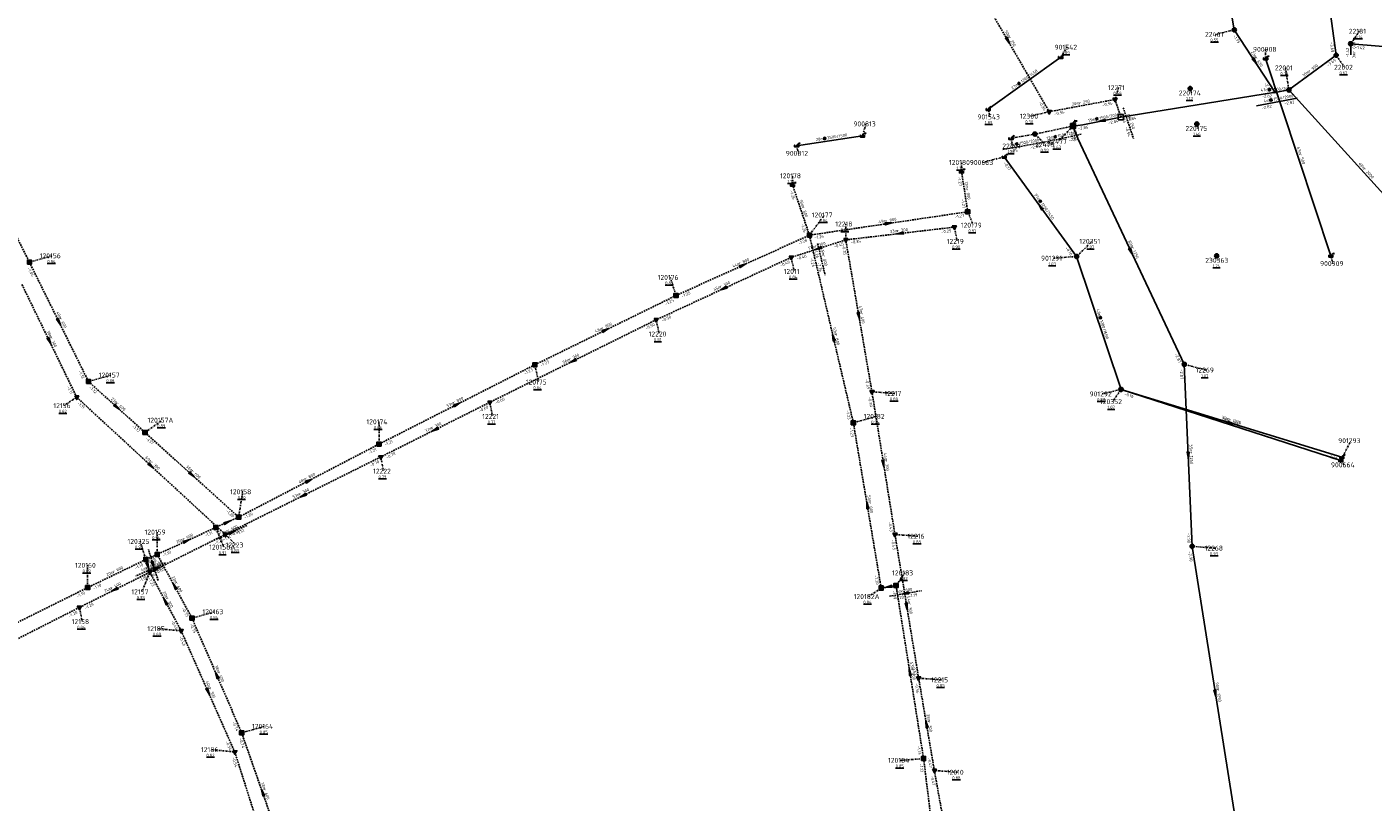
# Model space of a CAD drawing. Extents: x 188323 to 208361, y 565368 to 574910.
# Tile 86 of 256: x 200928 to 201337, y 570173 to 570408. Entities that reach past the tile are written whole.
import ezdxf

# ---------------------------------------------------------------- set-up
doc = ezdxf.new("R2010")
doc.units = 0
for name, pattern in [('BORDER', [1.75, 0.5, -0.25, 0.5, -0.25, 0, -0.25]), ('DASHDOT', [1, 0.5, -0.25, 0, -0.25]), ('DASHED', [0.75, 0.5, -0.25])]:
    doc.linetypes.add(name, pattern=pattern)
doc.layers.get('0').update_dxf_attribs({"linetype": 'CONTINUOUS'})
for name, color, linetype in [('RIO-AFM', 7, 'CONTINUOUS'), ('RIO-BOK', 7, 'CONTINUOUS'), ('RIO-DET', 7, 'CONTINUOUS'), ('RIO-KNP', 7, 'CONTINUOUS'), ('RIO-KNR', 7, 'CONTINUOUS'), ('RIO-LAG', 7, 'CONTINUOUS'), ('RIO-LAG_0B', 7, 'CONTINUOUS'), ('RIO-LAG_1B', 7, 'DASHED'), ('RIO-LAG_2B', 7, 'DASHED'), ('RIO-LAG_4', 7, 'BORDER'), ('RIO-LEN', 7, 'CONTINUOUS'), ('RIO-MVD', 1, 'CONTINUOUS'), ('RIO-VRB', 6, 'DASHDOT'), ('RIO-VRH', 7, 'CONTINUOUS')]:
    doc.layers.add(name, color=color, linetype=linetype)
doc.styles.add('RIO-TXT', font='isocp.shx')

# ---------------------------------------------------------------- blocks, each defined once
blk = doc.blocks.new('L_VHR')
blk.add_lwpolyline([(-0.5, 0), (0.5, 0), (-0.5, 0.15), (-0.5, -0.15), (0.5, 0)])
blk = doc.blocks.new('L_VKT')
blk.add_line((0.3, 0.95), (-0.3, -0.05))
blk.add_lwpolyline([(0.3, 0.15), (0.3, 0.75), (-0.3, 0.75), (-0.3, 0.15)], close=True)
blk = doc.blocks.new('K_IPD')
blk.add_lwpolyline([(-0.496027, 0.307994), (0.503973, 0.307994), (0.003973, -0.558031)], close=True)
blk.add_solid([(-0.496027, 0.307994), (0.503973, 0.307994), (0.003973, -0.558031)])
at = {"style": 'RIO-TXT', "flags": 1}
blk.add_attdef('KNOOPNAAM', (2, 2), '', height=1, dxfattribs=at)
blk = doc.blocks.new('K_IPR')
blk.add_lwpolyline([(-0.5, -0.5), (0.5, -0.5), (0.5, 0.5), (-0.5, 0.5)], close=True)
blk.add_solid([(-0.5, 0.5), (0.5, 0.5), (-0.5, -0.5), (0.5, -0.5)])
at = {"style": 'RIO-TXT', "flags": 1}
blk.add_attdef('KNOOPNAAM', (2, 2), '', height=1, dxfattribs=at)
blk = doc.blocks.new('K_UTB')
blk.add_lwpolyline([(0.5, 0.15), (0.5, -0.3), (-0.5, -0.3), (-0.5, 0.15), (-0.45, 0.15), (-0.45, -0.25), (0, -0.25), (0.45, -0.25), (0.45, 0.15)], close=True)
blk.add_lwpolyline([(0.85, 0.6), (0.55, 0.65), (0.614828, 0.459583), (0.850842, 0.598937)])
blk.add_arc((0.85, -0.25), 0.85, 90, 180)
at = {"style": 'RIO-TXT', "flags": 1}
blk.add_attdef('KNOOPNAAM', (2, 2), '', height=1, dxfattribs=at)
blk = doc.blocks.new('K_FIC')
blk.add_circle((0, 0), 0.0625)
at = {"style": 'RIO-TXT', "flags": 1}
blk.add_attdef('KNOOPNAAM', (2, 2), '', height=1, dxfattribs=at)
blk = doc.blocks.new('K_IPG')
blk.add_circle((0, 0), 0.5)
for points in [[(0, 0), (-0.5, 0), (-0.433013, 0.25)], [(0, 0), (-0.433013, -0.25), (-0.5, 0)], [(0, 0), (-0.433013, 0.25), (-0.25, 0.433013)], [(0, 0), (-0.25, -0.433013), (-0.433013, -0.25)], [(0, 0), (-0.25, 0.433013), (0, 0.5)], [(0, 0), (0, -0.5), (-0.25, -0.433013)], [(0, 0), (0, 0.5), (0.25, 0.433013)], [(0, 0), (0.25, 0.433013), (0.433013, 0.25)], [(0, 0), (0.433013, 0.25), (0.5, 0)], [(0, 0), (0.5, 0), (0.433013, -0.25)], [(0, 0), (0.433013, -0.25), (0.25, -0.433013)], [(0, 0), (0.25, -0.433013), (0, -0.5)]]:
    blk.add_solid(points)
at = {"style": 'RIO-TXT', "flags": 1}
blk.add_attdef('KNOOPNAAM', (2, 2), '', height=1, dxfattribs=at)
blk = doc.blocks.new('K_OVL')
for points in [[(0.6, 0.6), (-0.6, 0.6), (-0.6, -0.6), (0.6, -0.6)], [(1, 1.25), (0.474823, 0.983111), (0.413034, 1.369554)]]:
    blk.add_lwpolyline(points, close=True)
blk.add_arc((0.81571, 0.439293), 0.83139, 77.193131, 168.854604)
blk.add_solid([(-0.6, 0.6), (0.6, 0.6), (-0.6, -0.6), (0.6, -0.6)])
at = {"style": 'RIO-TXT', "flags": 1}
blk.add_attdef('KNOOPNAAM', (2, 2), '', height=1, dxfattribs=at)
blk = doc.blocks.new('K_DIV')
for p, q in [((-0.65, 0.65), (-0.65, -0.65)), ((0.65, 0.65), (-0.65, 0.65)), ((0.65, -0.65), (0.65, 0.65)), ((-0.65, -0.65), (0.65, -0.65))]:
    blk.add_line(p, q)
blk = doc.blocks.new('15_01______120158____120158A_')
at = {"layer": 'RIO-LAG_1B'}
blk.add_line((0, 0), (-8.926, -4.098), dxfattribs=at)
at = {"layer": 'RIO-VRH', "xscale": 2, "yscale": 2, "zscale": 2, "rotation": 384.6411}
blk.add_blockref('L_VHR', (-4.463, -2.049), dxfattribs=at)
at = {"layer": 'RIO-AFM', "style": 'RIO-TXT'}
blk.add_text('r 600', height=0.9, rotation=384.6411, dxfattribs=at).set_placement((-5.6541, -2.0442))
at = {"layer": 'RIO-BOK', "style": 'RIO-TXT'}
for s, p in [('-1.11', (-7.0695, -4.7856)), ('-1.12', (-3.1432, -2.9814))]:
    blk.add_text(s, height=0.9, rotation=384.6411, dxfattribs=at).set_placement(p)
at = {"layer": 'RIO-LEN', "style": 'RIO-TXT'}
blk.add_text('8m', height=0.9, rotation=384.6411, dxfattribs=at).set_placement((-7.1261, -2.7207))
blk = doc.blocks.new('16_01______120159____120325_')
at = {"layer": 'RIO-LAG_1B'}
blk.add_line((0, 0), (-8.977, -3.985), dxfattribs=at)
at = {"layer": 'RIO-AFM', "style": 'RIO-TXT'}
blk.add_text('r 600', height=0.9, rotation=383.9138, dxfattribs=at).set_placement((-5.6793, -1.9729))
at = {"layer": 'RIO-BOK', "style": 'RIO-TXT'}
for p in [(-7.1294, -4.6962), (-3.1805, -2.9419)]:
    blk.add_text('-1.10', height=0.9, rotation=383.9138, dxfattribs=at).set_placement(p)
at = {"layer": 'RIO-LEN', "style": 'RIO-TXT'}
blk.add_text('4m', height=0.9, rotation=383.9138, dxfattribs=at).set_placement((-7.1598, -2.6306))
blk = doc.blocks.new('18_01______120177____120181_')
at = {"layer": 'RIO-LAG_1B'}
blk.add_line((0, 0), (2.246, -9.561), dxfattribs=at)
at = {"layer": 'RIO-AFM', "style": 'RIO-TXT'}
blk.add_text('r 800', height=0.9, rotation=283.1935, dxfattribs=at).set_placement((1.3629, -3.6147))
at = {"layer": 'RIO-BOK', "style": 'RIO-TXT'}
for p in [(-1.0427, -1.6829), (-0.0544, -5.8893)]:
    blk.add_text('-1.26', height=0.9, rotation=283.1935, dxfattribs=at).set_placement(p)
at = {"layer": 'RIO-LEN', "style": 'RIO-TXT'}
blk.add_text('5m', height=0.9, rotation=283.1935, dxfattribs=at).set_placement((0.9924, -2.0376))
blk = doc.blocks.new('19_01______120182A___120183_')
at = {"layer": 'RIO-LAG_1B'}
blk.add_line((0, 0), (9.676, 1.677), dxfattribs=at)
at = {"layer": 'RIO-VRH', "xscale": 2, "yscale": 2, "zscale": 2, "rotation": 189.8326}
blk.add_blockref('L_VHR', (4.838, 0.8385), dxfattribs=at)
at = {"layer": 'RIO-AFM', "style": 'RIO-TXT'}
blk.add_text('r 800', height=0.9, rotation=9.8326, dxfattribs=at).set_placement((3.6884, 1.1468))
at = {"layer": 'RIO-BOK', "style": 'RIO-TXT'}
for s, p in [('-1.20', (1.6183, -1.1404)), ('-1.19', (5.8748, -0.4026))]:
    blk.add_text(s, height=0.9, rotation=9.8326, dxfattribs=at).set_placement(p)
at = {"layer": 'RIO-LEN', "style": 'RIO-TXT'}
blk.add_text('5m', height=0.9, rotation=9.8326, dxfattribs=at).set_placement((2.0922, 0.8701))
blk = doc.blocks.new('41_01______12157_____120325_')
at = {"layer": 'RIO-LAG_2B'}
blk.add_line((0, 0), (-2.941, 9.37), dxfattribs=at)
at = {"layer": 'RIO-VRH', "xscale": 2, "yscale": 2, "zscale": 2, "rotation": 287.412}
blk.add_blockref('L_VHR', (-1.4705, 4.685), dxfattribs=at)
at = {"layer": 'RIO-AFM', "style": 'RIO-TXT'}
blk.add_text('r 300', height=0.9, rotation=287.412, dxfattribs=at).set_placement((-1.316, 5.8659))
at = {"layer": 'RIO-BOK', "style": 'RIO-TXT'}
for s, p in [('-1.10', (-3.8571, 7.615)), ('-1.24', (-2.5623, 3.4936))]:
    blk.add_text(s, height=0.9, rotation=287.412, dxfattribs=at).set_placement(p)
at = {"layer": 'RIO-LEN', "style": 'RIO-TXT'}
blk.add_text('4m', height=0.9, rotation=287.412, dxfattribs=at).set_placement((-1.8016, 7.4114))
blk = doc.blocks.new('51_01______12271_____22478_')
at = {"layer": 'RIO-LAG_2B'}
blk.add_line((0, 0), (3.101, -9.319), dxfattribs=at)
at = {"layer": 'RIO-AFM', "style": 'RIO-TXT'}
blk.add_text('r 250', height=0.9, rotation=288.3784, dxfattribs=at).set_placement((1.684, -3.4767))
at = {"layer": 'RIO-BOK', "style": 'RIO-TXT'}
for p in [(-0.8864, -1.7702), (0.4781, -5.8702)]:
    blk.add_text('-0.94', height=0.9, rotation=288.3784, dxfattribs=at).set_placement(p)
at = {"layer": 'RIO-LEN', "style": 'RIO-TXT'}
blk.add_text('6m', height=0.9, rotation=288.3784, dxfattribs=at).set_placement((1.1725, -1.9396))
blk = doc.blocks.new('67_02______22001_____22476_')
at = {"layer": 'RIO-LAG_0B'}
blk.add_line((0, 0), (-12.316, -2.262), dxfattribs=at)
at = {"layer": 'RIO-AFM', "xscale": 0.9, "yscale": 0.9, "zscale": 0.9, "rotation": 370.3878}
blk.add_blockref('L_VKT', (-7.842, -0.9304), dxfattribs=at)
at = {"layer": 'RIO-AFM', "style": 'RIO-TXT'}
blk.add_text('1500/2000', height=0.9, rotation=370.3878, dxfattribs=at).set_placement((-7.0454, -0.7839))
at = {"layer": 'RIO-BOK', "style": 'RIO-TXT'}
for p in [(-10.686, -3.3856), (-3.7799, -2.115)]:
    blk.add_text('-2.82', height=0.9, rotation=370.3878, dxfattribs=at).set_placement(p)
at = {"layer": 'RIO-LEN', "style": 'RIO-TXT'}
blk.add_text('4m', height=0.9, rotation=370.3878, dxfattribs=at).set_placement((-9.9664, -1.3213))
blk = doc.blocks.new('121_02______22475_____22401_')
at = {"layer": 'RIO-LAG_4'}
blk.add_line((0, 0), (-12.32, -2.24), dxfattribs=at)
at = {"layer": 'RIO-AFM', "xscale": 0.9, "yscale": 0.9, "zscale": 0.9, "rotation": 370.2828}
blk.add_blockref('L_VKT', (-7.8441, -0.9167), dxfattribs=at)
at = {"layer": 'RIO-AFM', "style": 'RIO-TXT'}
blk.add_text('1500/2000', height=0.9, rotation=370.2828, dxfattribs=at).set_placement((-7.0472, -0.7716))
at = {"layer": 'RIO-BOK', "style": 'RIO-TXT'}
for p in [(-10.6921, -3.3666), (-3.7846, -2.1088)]:
    blk.add_text('-2.85', height=0.9, rotation=370.2828, dxfattribs=at).set_placement(p)
at = {"layer": 'RIO-LEN', "style": 'RIO-TXT'}
blk.add_text('7m', height=0.9, rotation=370.2828, dxfattribs=at).set_placement((-9.9691, -1.3037))
blk = doc.blocks.new('124_02______22477___c222475_')
at = {"layer": 'RIO-LAG_4'}
blk.add_line((0, 0), (-12.78, -2.695), dxfattribs=at)
at = {"layer": 'RIO-AFM', "xscale": 0.9, "yscale": 0.9, "zscale": 0.9, "rotation": 371.8875}
blk.add_blockref('L_VKT', (-7.8145, -1.1353), dxfattribs=at)
at = {"layer": 'RIO-AFM', "style": 'RIO-TXT'}
blk.add_text('1500/2000', height=0.9, rotation=371.8875, dxfattribs=at).set_placement((-7.022, -0.968))
at = {"layer": 'RIO-BOK', "style": 'RIO-TXT'}
for p in [(-11.1211, -3.7755), (-3.7233, -2.2132)]:
    blk.add_text('-2.85', height=0.9, rotation=371.8875, dxfattribs=at).set_placement(p)
at = {"layer": 'RIO-LEN', "style": 'RIO-TXT'}
blk.add_text('12m', height=0.9, rotation=371.8875, dxfattribs=at).set_placement((-10.4563, -1.6932))

msp = doc.modelspace()

# ---------------------------------------------------------------- linework, layer by layer
at = {"layer": 'RIO-LAG'}
for p, q in [((201242.016, 570399.232), (201220.032, 570383.488)), ((201304.192, 570398.848), (201324, 570339.008)), ((201161.904, 570372.416), (201181.888, 570375.424)), ((201246.848, 570338.816), (201224.896, 570369.024)), ((201246.848, 570338.816), (201260.32, 570298.496)), ((201260.32, 570298.496), (201246.848, 570338.816)), ((201260.32, 570298.496), (201327.312, 570277.952)), ((201260.32, 570298.496), (201327.008, 570276.992))]:
    msp.add_line(p, q, dxfattribs=at)
at = {"layer": 'RIO-LAG_0B'}
for p, q in [((201278.208, 570500.992), (201294.688, 570407.552)), ((201325.6, 570399.872), (201318.592, 570451.776)), ((201294.688, 570407.552), (201307.056, 570388.544)), ((201361.296, 570400.768), (201330, 570403.328)), ((201330, 570403.328), (201330, 570400)), ((201311.248, 570389.312), (201325.6, 570399.872)), ((201311.248, 570389.312), (201307.056, 570388.544)), ((201311.248, 570389.312), (201356.992, 570338.88)), ((201281.904, 570250.88), (201279.504, 570306.112)), ((201296, 570161.792), (201281.904, 570250.88))]:
    msp.add_line(p, q, dxfattribs=at)
for points in [[(201307.056, 570388.544), (201306.544, 570388.544), (201260.288, 570381.056)], [(201260.288, 570381.056), (201248.688, 570378.752), (201245.744, 570378.368)], [(201279.504, 570306.112), (201247.168, 570374.592), (201245.744, 570378.368)]]:
    msp.add_lwpolyline(points, dxfattribs=at)
at = {"layer": 'RIO-LAG_1B'}
for p, q in [((200911.216, 570372.672), (200929.12, 570337.088)), ((201213.808, 570352.384), (201211.936, 570364.544)), ((201165.776, 570345.28), (201160.672, 570360.512)), ((201165.776, 570345.28), (201213.808, 570352.384)), ((201125.296, 570326.976), (201165.776, 570345.28)), ((201165.776, 570345.28), (201167.008, 570340.032)), ((201167.008, 570340.032), (201179.104, 570288.384)), ((200929.12, 570337.088), (200947.024, 570300.928)), ((201082.496, 570305.984), (201125.296, 570326.976)), ((201035.2, 570281.92), (201082.496, 570305.984)), ((200947.024, 570300.928), (200964.176, 570285.44)), ((201179.104, 570288.384), (201187.552, 570238.272)), ((200964.176, 570285.44), (200992.608, 570259.776)), ((200992.608, 570259.776), (201035.2, 570281.92)), ((200992.608, 570259.776), (200985.696, 570256.64)), ((200985.696, 570256.64), (200967.904, 570248.448)), ((200964.448, 570246.912), (200946.784, 570238.4)), ((200967.904, 570248.448), (200964.448, 570246.912)), ((200978.464, 570229.12), (200967.904, 570248.448)), ((200946.784, 570238.4), (200902.528, 570216.448)), ((201187.552, 570238.272), (201192.064, 570239.04)), ((201200.416, 570186.56), (201192.064, 570239.04)), ((200978.464, 570229.12), (200993.52, 570194.368)), ((200993.52, 570194.368), (201006.192, 570158.144)), ((201200.416, 570186.56), (201207.2, 570131.776))]:
    msp.add_line(p, q, dxfattribs=at)
at = {"layer": 'RIO-LAG_2B'}
for p, q in [((201213.488, 570425.792), (201238.528, 570382.72)), ((201238.528, 570382.72), (201258.496, 570386.432)), ((201258.496, 570386.432), (201260.288, 570381.056)), ((201176.8, 570343.872), (201209.744, 570347.712)), ((201176.8, 570343.872), (201160.272, 570338.56)), ((201184.752, 570297.792), (201176.8, 570343.872)), ((201160.272, 570338.56), (201119.296, 570319.616)), ((200926.864, 570330.304), (200943.472, 570296.128)), ((201119.296, 570319.616), (201068.8, 570294.592)), ((200943.472, 570296.128), (200988.56, 570254.528)), ((201068.8, 570294.592), (201035.696, 570278.016)), ((201191.728, 570254.528), (201184.752, 570297.792)), ((201035.696, 570278.016), (200988.56, 570254.528)), ((201198.912, 570210.944), (201191.728, 570254.528)), ((200965.664, 570243.072), (200964.448, 570246.912)), ((200965.664, 570243.072), (200944.272, 570232.384)), ((200975.184, 570225.28), (200965.664, 570243.072)), ((200944.272, 570232.384), (200897.568, 570208.64)), ((200975.184, 570225.28), (200991.44, 570188.544)), ((201203.696, 570182.912), (201198.912, 570210.944)), ((200991.44, 570188.544), (201005.456, 570144.576)), ((201203.696, 570182.912), (201208.704, 570155.008))]:
    msp.add_line(p, q, dxfattribs=at)
msp.add_lwpolyline([(200965.664, 570243.072), (200969.568, 570244.992), (200988.56, 570254.528)], dxfattribs=at)
at = {"layer": 'RIO-LAG_4'}
for p, q in [((201245.744, 570378.368), (201234.16, 570375.936)), ((201234.16, 570375.936), (201226.944, 570374.656))]:
    msp.add_line(p, q, dxfattribs=at)
at = {"layer": 'RIO-VRB'}
for p, q in [((201294.68, 570407.57), (201288.9721, 570406.1902)), ((201330, 570403.3), (201332.6191, 570407.1219)), ((201242.02, 570399.22), (201243.9964, 570402.2758)), ((201304.19, 570398.86), (201304.1897, 570401.635)), ((201325.6, 570399.9), (201328.137, 570396.2047)), ((201311.25, 570389.33), (201310.194, 570396.0125)), ((201258.5, 570386.44), (201259.5514, 570390.0297)), ((201281.3, 570389.75), (201281.66, 570388.4065)), ((201220.03, 570383.48), (201220.5635, 570381.1516)), ((201238.53, 570382.74), (201232.8221, 570381.3602)), ((201181.89, 570375.44), (201182.9414, 570379.0297)), ((201245.75, 570378.38), (201241.2045, 570373.6584)), ((201283.33, 570378.98), (201283.69, 570377.6365)), ((201161.9, 570372.43), (201162.4335, 570370.1016)), ((201226.94, 570374.63), (201227.4735, 570372.3016)), ((201234.16, 570375.94), (201237.4218, 570372.752)), ((201224.9, 570369.05), (201218.2525, 570367.3279)), ((201211.94, 570364.57), (201211.9397, 570367.345)), ((201160.67, 570360.51), (201160.6697, 570363.285)), ((201213.81, 570352.38), (201215.5452, 570348.3108)), ((201165.77, 570345.29), (201170.3172, 570351.4102)), ((201176.8, 570343.9), (201176.7994, 570348.675)), ((201209.75, 570347.69), (201210.6306, 570343.392)), ((201246.85, 570338.81), (201251.5034, 570343.4153)), ((200929.12, 570337.1), (200936.0875, 570339.0287)), ((201160.27, 570338.58), (201161.1506, 570334.282)), ((201246.84, 570338.83), (201239.8729, 570338.2991)), ((201289.33, 570339), (201289.69, 570337.6565)), ((201324, 570339), (201324.5335, 570336.6716)), ((201125.3, 570327), (201123.5633, 570332.4686)), ((201119.3, 570319.6), (201120.1806, 570315.302)), ((200947.02, 570300.93), (200953.9875, 570302.8587)), ((201082.5, 570306), (201083.5541, 570300.7171)), ((201279.5, 570306.1), (201286.1482, 570304.38)), ((200943.47, 570296.14), (200939.5836, 570293.5763)), ((201068.8, 570294.6), (201069.6806, 570290.302)), ((201184.75, 570297.8), (201191.7175, 570297.2713)), ((201260.32, 570298.51), (201254.6121, 570297.1302)), ((201260.32, 570298.49), (201257.7844, 570294.7938)), ((200964.17, 570285.44), (200969.4309, 570289.1778)), ((201035.2, 570281.9), (201035.199, 570288.675)), ((201179.1, 570288.4), (201186.0675, 570290.3287)), ((201327, 570277), (201330.0369, 570282.9614)), ((201035.7, 570278), (201036.5806, 570273.702)), ((201327.31, 570277.95), (201327.8435, 570275.6216)), ((200992.6, 570259.8), (200993.8276, 570267.4677)), ((200967.9, 570248.46), (200967.899, 570255.235)), ((200985.69, 570256.63), (200988.109, 570250.6814)), ((200988.56, 570254.52), (200991.8218, 570251.332)), ((201191.73, 570254.51), (201198.6975, 570253.9813)), ((200964.45, 570246.93), (200962.7133, 570252.3986)), ((201281.9, 570250.9), (201288.8675, 570250.3713)), ((200946.78, 570238.38), (200946.779, 570245.155)), ((200965.66, 570243.07), (200963.2431, 570237.1206)), ((201192.06, 570239.03), (201194.6791, 570242.8519)), ((201187.56, 570238.25), (201183.6736, 570235.6863)), ((200944.27, 570232.39), (200945.1506, 570228.092)), ((200978.47, 570229.15), (200985.4375, 570231.0787)), ((200975.19, 570225.26), (200968.115, 570225.9578)), ((201198.91, 570210.94), (201205.8775, 570210.4113)), ((200993.52, 570194.39), (201000.4875, 570196.3187)), ((200991.44, 570188.56), (200984.365, 570189.2578)), ((201200.42, 570186.54), (201193.4529, 570186.0091)), ((201203.7, 570182.93), (201210.6675, 570182.4013))]:
    msp.add_line(p, q, dxfattribs=at)

# ---------------------------------------------------------------- block references
at = {"layer": 'RIO-AFM', "xscale": 0.9, "yscale": 0.9, "zscale": 0.9}
for p, rotation in [((201229.6312, 570390.9768), 395.5907), ((201305.4173, 570388.9641), 363.3661), ((201253.0677, 570380.1429), 371.1187), ((201170.4855, 570374.2284), 8.5621), ((201235.4901, 570355.3331), 305.9854), ((201253.6379, 570320.1134), 288.4933), ((201253.6433, 570320.0933), 288.4805)]:
    msp.add_blockref('L_VKT', p, dxfattribs=dict(at, rotation=rotation))
at = {"layer": 'RIO-DET'}
for name, p in [('67_02______22001_____22476_', (201313.744, 570386.816)), ('51_01______12271_____22478_', (201260.992, 570383.936)), ('124_02______22477___c222475_', (201248.256, 570375.872)), ('121_02______22475_____22401_', (201236.656, 570373.44)), ('18_01______120177____120181_', (201168.272, 570342.784)), ('15_01______120158____120158A_', (200995.104, 570257.28)), ('41_01______12157_____120325_', (200968.16, 570240.576)), ('16_01______120159____120325_', (200970.4, 570245.952)), ('19_01______120182A___120183_', (201190.064, 570235.776))]:
    msp.add_blockref(name, p, dxfattribs=at)
at = {"layer": 'RIO-KNP', "xscale": 1.25, "yscale": 1.25, "zscale": 1.25}
for name, p in [('K_IPG', (201294.688, 570407.552)), ('K_IPG', (201330, 570403.328)), ('K_UTB', (201242.016, 570399.232)), ('K_UTB', (201304.192, 570398.848)), ('K_IPG', (201325.6, 570399.872)), ('K_IPG', (201281.296, 570389.76)), ('K_FIC', (201307.056, 570388.544)), ('K_IPG', (201311.248, 570389.312)), ('K_IPD', (201258.496, 570386.432)), ('K_UTB', (201220.032, 570383.488)), ('K_IPD', (201238.528, 570382.72)), ('K_DIV', (201260.288, 570381.056)), ('K_UTB', (201181.888, 570375.424)), ('K_IPG', (201234.16, 570375.936)), ('K_OVL', (201245.744, 570378.368)), ('K_IPG', (201283.328, 570379.008)), ('K_UTB', (201161.904, 570372.416)), ('K_UTB', (201226.944, 570374.656)), ('K_UTB', (201224.896, 570369.024)), ('K_UTB', (201211.936, 570364.544)), ('K_UTB', (201160.672, 570360.512)), ('K_IPR', (201213.808, 570352.384)), ('K_IPD', (201209.744, 570347.712)), ('K_IPR', (201165.776, 570345.28)), ('K_IPD', (201176.8, 570343.872)), ('K_FIC', (201167.008, 570340.032)), ('K_IPG', (201289.328, 570339.008)), ('K_UTB', (201324, 570339.008)), ('K_IPR', (200929.12, 570337.088)), ('K_IPD', (201160.272, 570338.56)), ('K_IPG', (201246.848, 570338.816)), ('K_IPG', (201246.848, 570338.816)), ('K_IPR', (201125.296, 570326.976)), ('K_IPD', (201119.296, 570319.616)), ('K_IPR', (201082.496, 570305.984)), ('K_IPG', (201279.504, 570306.112)), ('K_IPR', (200947.024, 570300.928)), ('K_IPG', (201260.32, 570298.496)), ('K_IPG', (201260.32, 570298.496)), ('K_IPD', (200943.472, 570296.128)), ('K_IPD', (201068.8, 570294.592)), ('K_IPD', (201184.752, 570297.792)), ('K_IPR', (201179.104, 570288.384)), ('K_IPR', (200964.176, 570285.44)), ('K_IPR', (201035.2, 570281.92)), ('K_IPD', (201035.696, 570278.016)), ('K_UTB', (201327.312, 570277.952)), ('K_UTB', (201327.008, 570276.992)), ('K_IPR', (200992.608, 570259.776)), ('K_IPR', (200985.696, 570256.64)), ('K_IPD', (200988.56, 570254.528)), ('K_IPD', (201191.728, 570254.528)), ('K_IPG', (201281.904, 570250.88)), ('K_IPR', (200964.448, 570246.912)), ('K_IPR', (200967.904, 570248.448)), ('K_IPD', (200965.664, 570243.072)), ('K_IPR', (200946.784, 570238.4)), ('K_IPR', (201187.552, 570238.272)), ('K_IPR', (201192.064, 570239.04)), ('K_IPD', (200944.272, 570232.384)), ('K_IPR', (200978.464, 570229.12)), ('K_IPD', (200975.184, 570225.28)), ('K_IPD', (201198.912, 570210.944)), ('K_IPR', (200993.52, 570194.368)), ('K_IPD', (200991.44, 570188.544)), ('K_IPR', (201200.416, 570186.56)), ('K_IPD', (201203.696, 570182.912))]:
    msp.add_blockref(name, p, dxfattribs=at)
at = {"layer": 'RIO-VRH'}
for p, xscale, yscale, zscale, rotation in [((201226.01, 570404.27), 2, 2, 2, 300.1846), ((201300.865, 570398.065), 2, 2, 2, 303.0582), ((201306.795, 570388.545), -0.741, -0.741, -0.741, 183.3661), ((201254.49, 570379.91), 2, 2, 2, 191.1187), ((201235.87, 570353.94), 2, 2, 2, 125.9854), ((201189.79, 570348.835), 2, 2, 2, 8.3946), ((201193.275, 570345.795), 2, 2, 2, 186.5608), ((201168.535, 570341.24), 2, 2, 2, 197.8384), ((201263.33, 570340.345), 2, 2, 2, 295.2825), ((201145.535, 570336.145), 2, 2, 2, 24.3176), ((201139.785, 570329.09), 2, 2, 2, 204.8542), ((200938.07, 570319.015), 2, 2, 2, 296.3365), ((201180.775, 570320.85), 2, 2, 2, 279.7926), ((201103.9, 570316.5), 2, 2, 2, 26.1324), ((201173.05, 570314.22), 2, 2, 2, 463.1951), ((200935.17, 570313.215), 2, 2, 2, 295.9304), ((201094.05, 570307.1), 2, 2, 2, 206.335), ((201058.85, 570293.95), 2, 2, 2, 26.9967), ((200955.595, 570293.185), 2, 2, 2, 317.9157), ((201052.25, 570286.3), 2, 2, 2, 206.6316), ((201293.815, 570288.23), 2, 2, 2, 342.9399), ((201280.7, 570278.5), 2, 2, 2, 272.4984), ((200966.015, 570275.33), 2, 2, 2, 317.296), ((201188.24, 570276.155), 2, 2, 2, 279.1676), ((200978.385, 570272.62), 2, 2, 2, 317.9581), ((201013.9, 570270.85), 2, 2, 2, 27.4166), ((201012.13, 570266.26), 2, 2, 2, 206.4748), ((201183.33, 570263.325), 2, 2, 2, 459.5834), ((200989.145, 570258.215), 2, 2, 2, 384.6411), ((200976.795, 570252.545), 2, 2, 2, 384.6643), ((200965.055, 570245), 2, 2, 2, 287.412), ((200967.615, 570244.02), 2, 2, 2, 25.9141), ((200954.965, 570237.73), 2, 2, 2, 206.5302), ((200973.185, 570238.805), 2, 2, 2, 118.7018), ((201189.81, 570238.64), 2, 2, 2, 189.8326), ((200970.425, 570234.165), 2, 2, 2, 118.1572), ((201195.32, 570232.725), 2, 2, 2, 279.3659), ((201196.24, 570212.785), 2, 2, 2, 99.0576), ((200985.995, 570211.77), 2, 2, 2, 473.4178), ((200983.315, 570206.91), 2, 2, 2, 293.8894), ((201288.95, 570206.35), 2, 2, 2, 279.0006), ((201201.305, 570196.935), 2, 2, 2, 99.7124), ((200999.855, 570176.255), 2, 2, 2, 469.2627)]:
    msp.add_blockref('L_VHR', p, dxfattribs=dict(at, xscale=xscale, yscale=yscale, zscale=zscale, rotation=rotation))

# ---------------------------------------------------------------- texts
at = {"layer": 'RIO-AFM', "style": 'RIO-TXT'}
for s, rotation, p in [('r 250', 300.1846, (201226.048, 570405.2296)), ('r 600', 450, (201331.3995, 570400.5709)), ('r 630', 303.0582, (201300.8477, 570399.0206)), ('r 900', 36.3711, (201317.4761, 570394.537)), ('1200/1450', 395.5907, (201230.2896, 570391.4486)), ('1500/2000', 363.3661, (201306.2259, 570389.0122)), ('r 250', 10.4956, (201247.6271, 570384.934)), ('1500/2000', 371.1187, (201253.8624, 570380.2997)), ('2500/1500', 8.5621, (201171.2865, 570374.349)), ('r 500', 288.3186, (201314.3335, 570369.8628)), ('r 2000', 312.2191, (201333.7846, 570365.2654)), ('r 800', 278.7296, (201213.2497, 570359.3525)), ('r 800', 288.5325, (201163.4409, 570353.8289)), ('1200/1450', 305.9854, (201235.9664, 570354.6779)), ('r 800', 8.3946, (201188.9156, 570349.2114)), ('r 300', 6.5608, (201192.4131, 570346.1992)), ('r 300', 377.8384, (201167.609, 570341.4725)), ('r 1250', 295.2825, (201263.3419, 570341.5454)), ('r 800', 24.3176, (201144.591, 570336.2671)), ('r 300', 384.8542, (201138.8334, 570329.2154)), ('r 600', 296.3365, (200938.1696, 570319.9688)), ('r 400', 279.7926, (201181.1441, 570321.7361)), ('1200/1450', 288.4933, (201253.8952, 570319.3454)), ('1200/1450', 288.4805, (201253.9004, 570319.3252)), ('r 800', 26.1324, (201102.9525, 570316.592)), ('r 800', 283.1951, (201173.3678, 570315.127)), ('r 300', 295.9304, (200935.2757, 570314.1677)), ('r 300', 386.335, (201093.0942, 570307.2041)), ('r 800', 26.9967, (201057.901, 570294.0276)), ('r 600', 317.9157, (200955.3331, 570294.1045)), ('r 300', 386.6316, (201051.2964, 570286.3937)), ('r 1000', 342.1229, (201292.7918, 570288.5831)), ('r 1000', 342.9399, (201292.9353, 570289.0455)), ('r 1250', 272.4984, (201281.1694, 570279.6017)), ('r 300', 317.296, (200965.7715, 570276.261)), ('r 300', 279.1676, (201188.6179, 570277.0367)), ('r 600', 317.9581, (200978.1259, 570273.5426)), ('r 800', 27.4166, (201012.9507, 570270.9208)), ('r 300', 386.4748, (201011.1742, 570266.3606)), ('r 800', 279.5834, (201183.7036, 570264.21)), ('r 600', 384.6643, (200975.8475, 570252.6663)), ('r 300', 25.9141, (200966.6679, 570244.1157)), ('r 600', 385.8184, (200954.665, 570242.7571)), ('r 400', 386.5302, (200954.0136, 570237.8217)), ('r 600', 298.7018, (200973.2401, 570239.7592)), ('r 300', 298.1572, (200970.4887, 570235.1183)), ('r 300', 279.3659, (201195.6949, 570233.6083)), ('r 600', 293.4178, (200986.1424, 570212.7169)), ('r 800', 279.0576, (201196.6224, 570213.6667)), ('r 300', 293.8894, (200983.4552, 570207.8585)), ('r 1250', 279.0006, (201289.3025, 570207.4999)), ('r 300', 279.7124, (201201.6696, 570197.8197)), ('r 600', 289.2627, (201000.0708, 570177.1888))]:
    msp.add_text(s, height=0.9, rotation=rotation, dxfattribs=at).set_placement(p)
at = {"layer": 'RIO-BOK', "style": 'RIO-TXT'}
for s, rotation, p in [('-1.19', 303.0582, (201294.2712, 570405.6329)), ('-3.69', 277.6897, (201323.6948, 570403.7804)), ('-1.42', 450, (201329.5006, 570399.1997)), ('-1.42', 355.4338, (201331.2848, 570401.7938)), ('-3.69', 36.3711, (201323.1284, 570396.3407)), ('-2.82', 303.0582, (201303.6504, 570391.2391)), ('-0.94', 300.1846, (201235.2839, 570385.5948)), ('-0.94', 10.4956, (201254.7226, 570384.3163)), ('-2.82', 363.3661, (201303.0392, 570386.9194)), ('-0.94', 10.4956, (201240.1614, 570381.6184)), ('-2.84', 369.186, (201261.8961, 570379.8925)), ('-2.85', 290.4138, (201244.9271, 570376.5794)), ('-2.85', 367.5556, (201247.3225, 570377.1772)), ('-2.84', 371.1187, (201256.5358, 570378.8903)), ('-0.17', 305.9854, (201224.5907, 570367.0946)), ('-1.27', 278.7296, (201210.7694, 570362.9734)), ('-1.26', 288.5325, (201159.7884, 570358.7374)), ('-1.27', 278.7296, (201211.8097, 570356.221)), ('-1.26', 288.5325, (201163.147, 570348.7352)), ('-1.27', 8.3946, (201209.9578, 570350.3963)), ('-1.26', 24.3176, (201162.6101, 570342.3256)), ('-1.26', 8.3946, (201167.3592, 570344.1094)), ('-0.35', 6.5608, (201178.3506, 570342.6691)), ('-0.25', 6.5608, (201205.8364, 570345.8306)), ('-0.45', 377.8384, (201173.3241, 570341.3194)), ('-0.35', 279.7926, (201175.6593, 570342.2819)), ('-0.16', 305.9854, (201243.3155, 570341.3376)), ('-0.46', 384.8542, (201157.1272, 570335.6098)), ('-0.46', 377.8384, (201162.032, 570337.6773)), ('-1.26', 283.1951, (201165.9573, 570338.3571)), ('-1.04', 296.3365, (200928.4873, 570335.2241)), ('-1.25', 24.3176, (201127.1521, 570326.3007)), ('-1.25', 26.1324, (201122.2354, 570323.9369)), ('-0.50', 384.8542, (201121.159, 570318.9193)), ('-0.50', 386.335, (201116.2323, 570316.5561)), ('-1.23', 26.1324, (201084.3733, 570305.3597)), ('-2.87', 295.2825, (201276.5246, 570309.2288)), ('-1.12', 296.3365, (200943.9672, 570303.9941)), ('-1.23', 26.9967, (201079.4815, 570302.8908)), ('-2.87', 272.4984, (201278.163, 570304.6399)), ('-1.11', 295.9304, (200940.4377, 570299.2249)), ('-1.12', 317.9157, (200947.1217, 570298.9529)), ('-0.39', 279.7926, (201182.7003, 570301.6069)), ('-0.60', 386.335, (201070.676, 570293.9675)), ('-0.39', 279.1676, (201183.5917, 570296.1945)), ('-0.16', 342.9399, (201261.2485, 570296.7615)), ('-1.11', 317.296, (200943.5503, 570294.1619)), ('-0.60', 386.6316, (201065.7536, 570291.5294)), ('-1.23', 283.1951, (201176.8318, 570292.0796)), ('-1.17', 317.9157, (200960.1969, 570287.1582)), ('-1.23', 279.5834, (201177.9534, 570286.7861)), ('-1.17', 317.9581, (200964.2731, 570283.4629)), ('-1.21', 26.9967, (201037.0828, 570281.2881)), ('-1.21', 27.4166, (201032.2048, 570278.769)), ('-0.70', 386.6316, (201037.5792, 570277.3773)), ('-0.19', 342.9399, (201322.9925, 570277.8544)), ('-0.70', 386.4748, (201032.6403, 570274.9463)), ('-1.20', 317.9581, (200988.6326, 570261.522)), ('-1.20', 27.4166, (200994.4872, 570259.2019)), ('-0.43', 279.1676, (201189.7202, 570258.3383)), ('-1.11', 384.6643, (200982.5446, 570253.6557)), ('-1.23', 317.296, (200984.6225, 570256.2986)), ('-0.95', 386.4748, (200990.4375, 570253.8921)), ('-2.90', 272.4984, (201280.3556, 570254.9362)), ('-1.10', 384.6643, (200969.7568, 570247.7731)), ('-1.24', 26.695, (200985.5258, 570251.427)), ('-0.43', 279.3659, (201190.5773, 570252.9005)), ('-1.10', 385.8184, (200961.3647, 570243.8928)), ('-1.10', 298.7018, (200967.3453, 570246.5596)), ('-2.90', 279.0006, (201280.737, 570249.2979)), ('-1.06', 386.5302, (200962.6122, 570239.9974)), ('-0.65', 25.9141, (200967.5309, 570242.4226)), ('-1.20', 279.5834, (201185.5267, 570242.0648)), ('-1.10', 385.8184, (200948.6502, 570237.7307)), ('-1.23', 298.1572, (200965.0872, 570241.1749)), ('-1.19', 279.0576, (201190.8986, 570237.4267)), ('-1.10', 386.3808, (200943.7161, 570235.3295)), ('-1.28', 386.5302, (200946.1481, 570231.7639)), ('-1.28', 386.9731, (200941.2375, 570229.3099)), ('-0.75', 298.7018, (200975.2833, 570232.0797)), ('-0.46', 298.1572, (200972.0304, 570228.2191)), ('-0.75', 293.4178, (200977.7426, 570227.3087)), ('-0.46', 293.8894, (200974.4778, 570223.4128)), ('-0.53', 279.3659, (201196.887, 570214.7619)), ('-0.56', 279.7124, (201197.767, 570209.3235)), ('-0.74', 293.4178, (200990.626, 570197.6043)), ('-0.74', 289.2627, (200992.6611, 570192.6063)), ('-0.54', 293.8894, (200988.5208, 570191.7514)), ('-1.13', 279.0576, (201198.4233, 570190.3736)), ('-0.54', 287.6886, (200990.5324, 570186.8006)), ('-1.13', 277.069, (201199.2037, 570184.978)), ('-0.47', 279.7124, (201201.6441, 570186.7379)), ('-0.47', 280.1576, (201202.5696, 570181.3047))]:
    msp.add_text(s, height=0.9, rotation=rotation, dxfattribs=at).set_placement(p)
at = {"layer": 'RIO-KNR', "style": 'RIO-TXT'}
for s, p in [('22461', (201285.7846, 570405.4402)), ('22181', (201329.4316, 570406.3719)), ('901542', (201240.1714, 570401.5258)), ('900908', (201300.3647, 570400.885)), ('22001', (201307.0065, 570395.2625)), ('22002', (201324.9495, 570395.4547)), ('12271', (201256.3639, 570389.2797)), ('220174', (201277.835, 570387.6565)), ('901543', (201216.7385, 570380.4016)), ('12380', (201229.6346, 570380.6102)), ('900813', (201179.1164, 570378.2797)), ('220175', (201279.865, 570376.8865)), ('22401', (201224.286, 570371.5516)), ('22475', (201234.2343, 570372.002)), ('22477', (201238.017, 570372.9084)), ('900812', (201158.6085, 570369.3516)), ('120180', (201208.1147, 570366.595)), ('900663', (201214.4275, 570366.5779)), ('120178', (201156.8447, 570362.535)), ('120177', (201166.4922, 570350.6602)), ('12218', (201173.6119, 570347.925)), ('120179', (201211.7202, 570347.5608)), ('12219', (201207.4431, 570342.642)), ('120351', (201247.6784, 570342.6653)), ('120156', (200932.2625, 570338.2787)), ('901291', (201236.0479, 570337.5491)), ('230363', (201285.865, 570336.9065)), ('900909', (201320.7085, 570335.9216)), ('120176', (201119.7383, 570331.7186)), ('12011', (201157.9631, 570333.532)), ('12220', (201116.9931, 570314.552)), ('120157', (200950.1625, 570302.1087)), ('12269', (201282.9607, 570303.63)), ('120175', (201079.7291, 570299.9671)), ('12217', (201188.53, 570296.5213)), ('901292', (201250.7871, 570296.3802)), ('120352', (201253.9594, 570294.0438)), ('12156', (200936.3961, 570292.8263)), ('12221', (201066.4931, 570289.552)), ('120182', (201182.2425, 570289.5787)), ('120157A', (200964.9684, 570288.4278)), ('120174', (201031.374, 570287.925)), ('901293', (201326.2119, 570282.2114)), ('12222', (201033.3931, 570272.952)), ('900664', (201324.0185, 570274.8716)), ('120158', (200990.0026, 570266.7177)), ('120159', (200964.074, 570254.485)), ('12216', (201195.51, 570253.2313)), ('120325', (200958.8883, 570251.6486)), ('120158A', (200983.6465, 570249.9314)), ('12223', (200988.6343, 570250.582)), ('12268', (201285.68, 570249.6213)), ('120160', (200942.954, 570244.405)), ('120183', (201190.8541, 570242.1019)), ('12157', (200960.0556, 570236.3706)), ('120182A', (201179.2111, 570234.9363)), ('120163', (200981.6125, 570230.3287)), ('12158', (200941.9631, 570227.342)), ('12185', (200964.9275, 570225.2078)), ('12215', (201202.69, 570209.6613)), ('120164', (200996.6625, 570195.5687)), ('12186', (200981.1775, 570188.5078)), ('120184', (201189.6279, 570185.2591)), ('12010', (201207.48, 570181.6513))]:
    msp.add_text(s, height=1.5, dxfattribs=at).set_placement(p)
at = {"layer": 'RIO-LEN', "style": 'RIO-TXT'}
for s, rotation, p in [('50m', 300.1846, (201224.961, 570407.0961)), ('23m', 303.0582, (201299.6685, 570400.8303)), ('3m', 450, (201331.4008, 570398.9509)), ('18m', 36.3711, (201315.737, 570393.256)), ('27m', 395.5907, (201227.4367, 570389.4038)), ('47m', 363.3661, (201302.7221, 570388.8039)), ('20m', 10.4956, (201245.5033, 570384.5405)), ('15m', 371.1187, (201250.4187, 570379.6205)), ('20m', 8.5621, (201167.8156, 570373.8264)), ('63m', 288.3186, (201313.6535, 570371.913)), ('68m', 312.2191, (201332.3323, 570366.8643)), ('12m', 278.7296, (201212.9208, 570361.4873)), ('16m', 288.5325, (201162.7533, 570355.8766)), ('37m', 305.9854, (201233.9024, 570357.5169)), ('49m', 8.3946, (201186.7787, 570348.896)), ('33m', 6.5608, (201190.2673, 570345.9523)), ('80m', 295.2825, (201262.4184, 570343.4981)), ('17m', 377.8384, (201165.5533, 570340.8094)), ('44m', 24.3176, (201142.6227, 570335.3775)), ('45m', 384.8542, (201136.8741, 570328.3062)), ('47m', 279.7926, (201180.7757, 570323.8644)), ('40m', 296.3365, (200937.2103, 570321.9041)), ('43m', 288.4933, (201252.7802, 570322.6736)), ('43m', 288.4805, (201252.7861, 570322.6537)), ('38m', 295.9304, (200934.3301, 570316.1098)), ('48m', 26.1324, (201101.0133, 570315.6406)), ('53m', 283.1951, (201172.8737, 570317.2297)), ('56m', 386.335, (201091.159, 570306.2446)), ('23m', 317.9157, (200953.7292, 570295.5512)), ('53m', 26.9967, (201055.9764, 570293.047)), ('70m', 342.9399, (201290.87, 570289.678)), ('37m', 386.6316, (201049.3662, 570285.4241)), ('70m', 342.1229, (201290.7357, 570289.2449)), ('61m', 317.296, (200964.1833, 570277.725)), ('44m', 279.1676, (201188.2727, 570279.1689)), ('55m', 272.4984, (201281.0742, 570281.7596)), ('38m', 317.9581, (200976.521, 570274.9882)), ('48m', 27.4166, (201011.0333, 570269.9261)), ('53m', 386.4748, (201009.2414, 570265.3963)), ('51m', 279.5834, (201183.3429, 570266.3397)), ('20m', 384.6643, (200973.8852, 570251.7636)), ('20m', 385.8184, (200952.7213, 570241.8151)), ('26m', 25.9141, (200964.7251, 570243.1716)), ('22m', 298.7018, (200972.2017, 570241.6533)), ('24m', 386.5302, (200952.0817, 570236.8556)), ('20m', 298.1572, (200969.4684, 570237.0221)), ('44m', 279.3659, (201195.3423, 570235.7393)), ('38m', 293.4178, (200985.2829, 570214.6985)), ('53m', 279.0576, (201196.2813, 570215.7996)), ('40m', 293.8894, (200982.5794, 570209.833)), ('90m', 279.0006, (201288.9635, 570209.6331)), ('28m', 279.7124, (201201.3041, 570199.9485)), ('38m', 289.2627, (200999.3572, 570179.2275))]:
    msp.add_text(s, height=0.9, rotation=rotation, dxfattribs=at).set_placement(p)
at = {"layer": 'RIO-MVD', "style": 'RIO-TXT'}
for s, p in [('%%U0.55', (201287.4421, 570404.0402)), ('%%U-0.14', (201330.7066, 570404.9719)), ('%%U1.89', (201242.4664, 570400.1258)), ('%%U0.36', (201308.664, 570393.8625)), ('%%U0.62', (201326.607, 570394.0547)), ('%%U0.58', (201258.0214, 570387.8797)), ('%%U1.17', (201280.13, 570386.2565)), ('%%U1.89', (201219.0335, 570379.0016)), ('%%U0.50', (201231.2921, 570379.2102)), ('%%U1.46', (201282.16, 570375.4865)), ('%%U0.63', (201239.6745, 570371.5084)), ('%%U1.10', (201225.9435, 570370.1516)), ('%%U0.99', (201235.8918, 570370.602)), ('%%U1.10', (201210.4097, 570365.195)), ('%%U1.10', (201159.1397, 570361.135)), ('%%U0.84', (201168.7872, 570349.2602)), ('%%U0.96', (201175.2694, 570346.525)), ('%%U0.91', (201214.0152, 570346.1608)), ('%%U0.90', (201209.1006, 570341.242)), ('%%U1.07', (201249.9734, 570341.2653)), ('%%U0.84', (200934.5575, 570336.8787)), ('%%U1.03', (201238.3429, 570336.1491)), ('%%U1.24', (201288.16, 570335.5065)), ('%%U0.84', (201159.6206, 570332.132)), ('%%U0.83', (201122.0333, 570330.3186)), ('%%U0.81', (201118.6506, 570313.152)), ('%%U1.07', (201284.6182, 570302.23)), ('%%U0.88', (200952.4575, 570300.7087)), ('%%U0.84', (201082.0241, 570298.5671)), ('%%U0.89', (201190.1875, 570295.1213)), ('%%U0.98', (201253.0821, 570294.9802)), ('%%U0.82', (200938.0536, 570291.4263)), ('%%U1.07', (201256.2544, 570292.6438)), ('%%U0.89', (200967.9009, 570287.0278)), ('%%U0.86', (201033.669, 570286.525)), ('%%U0.77', (201068.1506, 570288.152)), ('%%U0.94', (201184.5375, 570288.1787)), ('%%U0.79', (201035.0506, 570271.552)), ('%%U0.90', (200992.2976, 570265.3177)), ('%%U0.94', (200966.369, 570253.085)), ('%%U0.92', (200961.1833, 570250.2486)), ('%%U0.83', (200990.2918, 570249.182)), ('%%U0.89', (201197.1675, 570251.8313)), ('%%U0.91', (200986.579, 570248.5314)), ('%%U0.93', (201287.3375, 570248.2213)), ('%%U0.89', (200945.249, 570243.005)), ('%%U0.82', (201193.1491, 570240.7019)), ('%%U0.95', (200961.7131, 570234.9706)), ('%%U0.84', (201182.1436, 570233.5363)), ('%%U0.84', (200983.9075, 570228.9287)), ('%%U0.84', (200943.6206, 570225.942)), ('%%U0.89', (200966.585, 570223.8078)), ('%%U0.85', (201204.3475, 570208.2613)), ('%%U0.85', (200998.9575, 570194.1687)), ('%%U0.82', (200982.835, 570187.1078)), ('%%U0.85', (201191.9229, 570183.8591)), ('%%U0.88', (201209.1375, 570180.2513))]:
    msp.add_text(s, height=0.9, dxfattribs=at).set_placement(p)

doc.saveas('drawing.dxf')
